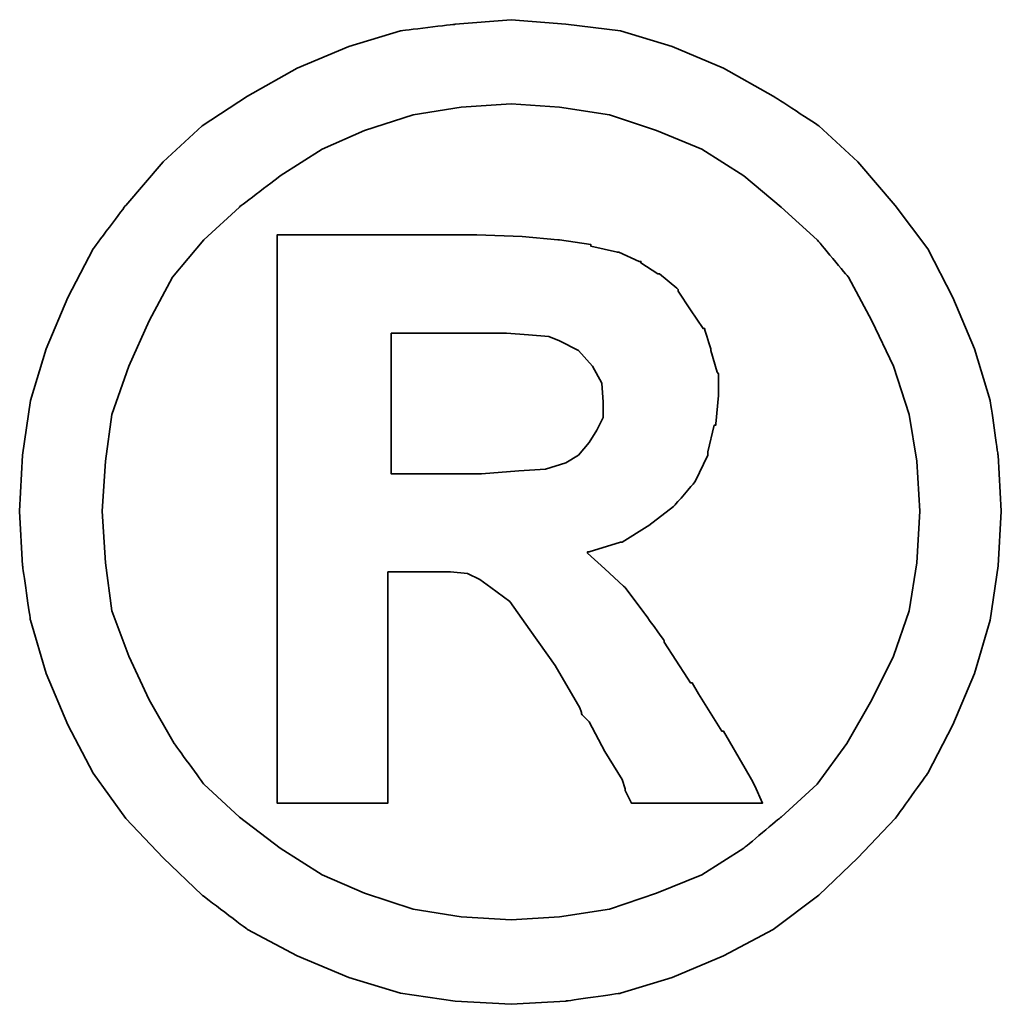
# Model space of a CAD drawing. Header units: millimetres. Extents: x 725 to 1032, y 320 to 423.
# Tile 48 of 52: x 968.2 to 969.31, y 351.57 to 352.68. Entities that reach past the tile are written whole.
import ezdxf

# ---------------------------------------------------------------- set-up
doc = ezdxf.new("R2010")
doc.units = ezdxf.units.MM
doc.header["$LTSCALE"] = 0.15
doc.layers.add('DIM', color=4, linetype='CONTINUOUS')
doc.layers.add('layer 1', color=7, linetype='CONTINUOUS')

# ---------------------------------------------------------------- blocks, each defined once
blk = doc.blocks.new('TBI MOTION logo(完整正式版)')
at = {"layer": 'layer 1', "color": 22, "lineweight": 35}
for points, knots in [([(81.20634, 4.98624), (81.20634, 4.98624), (81.18649, 5.32862), (81.18649, 5.32862), (81.18649, 5.32862), (81.18649, 5.32862), (81.13886, 5.66206), (81.13886, 5.66206), (81.13886, 5.66206), (81.13886, 5.66206), (81.04359, 5.97764), (81.04359, 5.97764), (81.04359, 5.97764), (81.04359, 5.97764), (80.91061, 6.29124), (80.91061, 6.29124), (80.91061, 6.29124), (80.91061, 6.29124), (80.75778, 6.58697), (80.75778, 6.58697), (80.75778, 6.58697), (80.75778, 6.58697), (80.5593, 6.85294), (80.5593, 6.85294), (80.5593, 6.85294), (80.5593, 6.85294), (80.33105, 7.1189), (80.33105, 7.1189), (80.33105, 7.1189), (80.33105, 7.1189), (80.09287, 7.33921), (80.09287, 7.33921), (80.09287, 7.33921), (80.09287, 7.33921), (79.815, 7.51982), (79.815, 7.51982), (79.815, 7.51982), (79.815, 7.51982), (79.51133, 7.69051), (79.51133, 7.69051), (79.51133, 7.69051), (79.51133, 7.69051), (79.19773, 7.8235), (79.19773, 7.8235), (79.19773, 7.8235), (79.19773, 7.8235), (78.88215, 7.91877), (78.88215, 7.91877), (78.88215, 7.91877), (78.88215, 7.91877), (78.54871, 7.95846), (78.54871, 7.95846), (78.54871, 7.95846), (78.54871, 7.95846), (78.21526, 7.98625), (78.21526, 7.98625), (78.21526, 7.98625), (78.21526, 7.98625), (77.87388, 7.95846), (77.87388, 7.95846), (77.87388, 7.95846), (77.87388, 7.95846), (77.54044, 7.91877), (77.54044, 7.91877), (77.54044, 7.91877), (77.54044, 7.91877), (77.22485, 7.8235), (77.22485, 7.8235), (77.22485, 7.8235), (77.22485, 7.8235), (76.91027, 7.69051), (76.91027, 7.69051), (76.91027, 7.69051), (76.91027, 7.69051), (76.6056, 7.51982), (76.6056, 7.51982), (76.6056, 7.51982), (76.6056, 7.51982), (76.32972, 7.33921), (76.32972, 7.33921), (76.32972, 7.33921), (76.32972, 7.33921), (76.09154, 7.1189), (76.09154, 7.1189), (76.09154, 7.1189), (76.09154, 7.1189), (75.86329, 6.85294), (75.86329, 6.85294), (75.86329, 6.85294), (75.86329, 6.85294), (75.66382, 6.58697), (75.66382, 6.58697), (75.66382, 6.58697), (75.66382, 6.58697), (75.51099, 6.29124), (75.51099, 6.29124), (75.51099, 6.29124), (75.51099, 6.29124), (75.37702, 5.97764), (75.37702, 5.97764), (75.37702, 5.97764), (75.37702, 5.97764), (75.28175, 5.66206), (75.28175, 5.66206), (75.28175, 5.66206), (75.28175, 5.66206), (75.23411, 5.32862), (75.23411, 5.32862), (75.23411, 5.32862), (75.23411, 5.32862), (75.21625, 4.98624), (75.21625, 4.98624), (75.21625, 4.98624), (75.21625, 4.98624), (75.23411, 4.6528), (75.23411, 4.6528), (75.23411, 4.6528), (75.23411, 4.6528), (75.28175, 4.32035), (75.28175, 4.32035), (75.28175, 4.32035), (75.28175, 4.32035), (75.37702, 3.99583), (75.37702, 3.99583), (75.37702, 3.99583), (75.37702, 3.99583), (75.51099, 3.68224), (75.51099, 3.68224), (75.51099, 3.68224), (75.51099, 3.68224), (75.66382, 3.38749), (75.66382, 3.38749), (75.66382, 3.38749), (75.66382, 3.38749), (75.86329, 3.10963), (75.86329, 3.10963), (75.86329, 3.10963), (75.86329, 3.10963), (76.09154, 2.87145), (76.09154, 2.87145), (76.09154, 2.87145), (76.09154, 2.87145), (76.32972, 2.6432), (76.32972, 2.6432), (76.32972, 2.6432), (76.32972, 2.6432), (76.6056, 2.43381), (76.6056, 2.43381), (76.6056, 2.43381), (76.6056, 2.43381), (76.91027, 2.27205), (76.91027, 2.27205), (76.91027, 2.27205), (76.91027, 2.27205), (77.22485, 2.13906), (77.22485, 2.13906), (77.22485, 2.13906), (77.22485, 2.13906), (77.54044, 2.0438), (77.54044, 2.0438), (77.54044, 2.0438), (77.54044, 2.0438), (77.87388, 1.99616), (77.87388, 1.99616), (77.87388, 1.99616), (77.87388, 1.99616), (78.21526, 1.97631), (78.21526, 1.97631), (78.21526, 1.97631), (78.21526, 1.97631), (78.54871, 1.99616), (78.54871, 1.99616), (78.54871, 1.99616), (78.54871, 1.99616), (78.88215, 2.0438), (78.88215, 2.0438), (78.88215, 2.0438), (78.88215, 2.0438), (79.19773, 2.13906), (79.19773, 2.13906), (79.19773, 2.13906), (79.19773, 2.13906), (79.51133, 2.27205), (79.51133, 2.27205), (79.51133, 2.27205), (79.51133, 2.27205), (79.815, 2.43381), (79.815, 2.43381), (79.815, 2.43381), (79.815, 2.43381), (80.09287, 2.6432), (80.09287, 2.6432), (80.09287, 2.6432), (80.09287, 2.6432), (80.33105, 2.87145), (80.33105, 2.87145), (80.33105, 2.87145), (80.33105, 2.87145), (80.5593, 3.10963), (80.5593, 3.10963), (80.5593, 3.10963), (80.5593, 3.10963), (80.75778, 3.38749), (80.75778, 3.38749), (80.75778, 3.38749), (80.75778, 3.38749), (80.91061, 3.68224), (80.91061, 3.68224), (80.91061, 3.68224), (80.91061, 3.68224), (81.04359, 3.99583), (81.04359, 3.99583), (81.04359, 3.99583), (81.04359, 3.99583), (81.13886, 4.32035), (81.13886, 4.32035), (81.13886, 4.32035), (81.13886, 4.32035), (81.18649, 4.6528), (81.18649, 4.6528), (81.18649, 4.6528), (81.18649, 4.6528), (81.20634, 4.98624), (81.20634, 4.98624)], [0, 0, 0, 0, 0.0178571, 0.0178571, 0.0178571, 0.0178572, 0.0357143, 0.0357143, 0.0357143, 0.0357143, 0.0535714, 0.0535714, 0.0535714, 0.0535714, 0.0714286, 0.0714286, 0.0714286, 0.0714286, 0.0892857, 0.0892857, 0.0892857, 0.0892857, 0.1071429, 0.1071429, 0.1071429, 0.1071429, 0.125, 0.125, 0.125, 0.125, 0.1428571, 0.1428571, 0.1428571, 0.1428572, 0.1607143, 0.1607143, 0.1607143, 0.1607143, 0.1785714, 0.1785714, 0.1785714, 0.1785714, 0.1964286, 0.1964286, 0.1964286, 0.1964286, 0.2142857, 0.2142857, 0.2142857, 0.2142857, 0.2321429, 0.2321429, 0.2321429, 0.2321429, 0.25, 0.25, 0.25, 0.25, 0.2678571, 0.2678571, 0.2678571, 0.2678572, 0.2857143, 0.2857143, 0.2857143, 0.2857143, 0.3035714, 0.3035714, 0.3035714, 0.3035714, 0.3214286, 0.3214286, 0.3214286, 0.3214286, 0.3392857, 0.3392857, 0.3392857, 0.3392857, 0.3571429, 0.3571429, 0.3571429, 0.3571429, 0.375, 0.375, 0.375, 0.375, 0.3928571, 0.3928571, 0.3928571, 0.3928572, 0.4107143, 0.4107143, 0.4107143, 0.4107143, 0.4285714, 0.4285714, 0.4285714, 0.4285714, 0.4464286, 0.4464286, 0.4464286, 0.4464286, 0.4642857, 0.4642857, 0.4642857, 0.4642857, 0.4821429, 0.4821429, 0.4821429, 0.4821429, 0.5, 0.5, 0.5, 0.5, 0.5178571, 0.5178571, 0.5178571, 0.5178572, 0.5357143, 0.5357143, 0.5357143, 0.5357143, 0.5535714, 0.5535714, 0.5535714, 0.5535714, 0.5714286, 0.5714286, 0.5714286, 0.5714286, 0.5892857, 0.5892857, 0.5892857, 0.5892857, 0.6071429, 0.6071429, 0.6071429, 0.6071429, 0.625, 0.625, 0.625, 0.625, 0.6428571, 0.6428571, 0.6428571, 0.6428572, 0.6607143, 0.6607143, 0.6607143, 0.6607143, 0.6785714, 0.6785714, 0.6785714, 0.6785714, 0.6964286, 0.6964286, 0.6964286, 0.6964286, 0.7142857, 0.7142857, 0.7142857, 0.7142857, 0.7321429, 0.7321429, 0.7321429, 0.7321429, 0.75, 0.75, 0.75, 0.75, 0.7678571, 0.7678571, 0.7678571, 0.7678572, 0.7857143, 0.7857143, 0.7857143, 0.7857143, 0.8035714, 0.8035714, 0.8035714, 0.8035714, 0.8214286, 0.8214286, 0.8214286, 0.8214286, 0.8392857, 0.8392857, 0.8392857, 0.8392857, 0.8571429, 0.8571429, 0.8571429, 0.8571429, 0.875, 0.875, 0.875, 0.875, 0.8928571, 0.8928571, 0.8928571, 0.8928572, 0.9107143, 0.9107143, 0.9107143, 0.9107143, 0.9285714, 0.9285714, 0.9285714, 0.9285714, 0.9464286, 0.9464286, 0.9464286, 0.9464286, 0.9642857, 0.9642857, 0.9642857, 0.9642857, 0.9821429, 0.9821429, 0.9821429, 0.9821429, 1, 1, 1, 1]), ([(80.71014, 4.98624), (80.71014, 4.98624), (80.69129, 5.29091), (80.69129, 5.29091), (80.69129, 5.29091), (80.69129, 5.29091), (80.64464, 5.57672), (80.64464, 5.57672), (80.64464, 5.57672), (80.64464, 5.57672), (80.54937, 5.87245), (80.54937, 5.87245), (80.54937, 5.87245), (80.54937, 5.87245), (80.41639, 6.14833), (80.41639, 6.14833), (80.41639, 6.14833), (80.41639, 6.14833), (80.27349, 6.41429), (80.27349, 6.41429), (80.27349, 6.41429), (80.27349, 6.41429), (80.08295, 6.64255), (80.08295, 6.64255), (80.08295, 6.64255), (80.08295, 6.64255), (79.86264, 6.84301), (79.86264, 6.84301), (79.86264, 6.84301), (79.86264, 6.84301), (79.63439, 7.03355), (79.63439, 7.03355), (79.63439, 7.03355), (79.63439, 7.03355), (79.37835, 7.1963), (79.37835, 7.1963), (79.37835, 7.1963), (79.37835, 7.1963), (79.10246, 7.30944), (79.10246, 7.30944), (79.10246, 7.30944), (79.10246, 7.30944), (78.81665, 7.40471), (78.81665, 7.40471), (78.81665, 7.40471), (78.81665, 7.40471), (78.511, 7.45234), (78.511, 7.45234), (78.511, 7.45234), (78.511, 7.45234), (78.21526, 7.47219), (78.21526, 7.47219), (78.21526, 7.47219), (78.21526, 7.47219), (77.9106, 7.45234), (77.9106, 7.45234), (77.9106, 7.45234), (77.9106, 7.45234), (77.61685, 7.40471), (77.61685, 7.40471), (77.61685, 7.40471), (77.61685, 7.40471), (77.32012, 7.30944), (77.32012, 7.30944), (77.32012, 7.30944), (77.32012, 7.30944), (77.06309, 7.1963), (77.06309, 7.1963), (77.06309, 7.1963), (77.06309, 7.1963), (76.80606, 7.03355), (76.80606, 7.03355), (76.80606, 7.03355), (76.80606, 7.03355), (76.55797, 6.84301), (76.55797, 6.84301), (76.55797, 6.84301), (76.55797, 6.84301), (76.34063, 6.64255), (76.34063, 6.64255), (76.34063, 6.64255), (76.34063, 6.64255), (76.1491, 6.41429), (76.1491, 6.41429), (76.1491, 6.41429), (76.1491, 6.41429), (76.0062, 6.14833), (76.0062, 6.14833), (76.0062, 6.14833), (76.0062, 6.14833), (75.88314, 5.87245), (75.88314, 5.87245), (75.88314, 5.87245), (75.88314, 5.87245), (75.77794, 5.57672), (75.77794, 5.57672), (75.77794, 5.57672), (75.77794, 5.57672), (75.73924, 5.29091), (75.73924, 5.29091), (75.73924, 5.29091), (75.73924, 5.29091), (75.72039, 4.98624), (75.72039, 4.98624), (75.72039, 4.98624), (75.72039, 4.98624), (75.73924, 4.67165), (75.73924, 4.67165), (75.73924, 4.67165), (75.73924, 4.67165), (75.77794, 4.37791), (75.77794, 4.37791), (75.77794, 4.37791), (75.77794, 4.37791), (75.88314, 4.10102), (75.88314, 4.10102), (75.88314, 4.10102), (75.88314, 4.10102), (76.0062, 3.83407), (76.0062, 3.83407), (76.0062, 3.83407), (76.0062, 3.83407), (76.15902, 3.56811), (76.15902, 3.56811), (76.15902, 3.56811), (76.15902, 3.56811), (76.34063, 3.32001), (76.34063, 3.32001), (76.34063, 3.32001), (76.34063, 3.32001), (76.55797, 3.11955), (76.55797, 3.11955), (76.55797, 3.11955), (76.55797, 3.11955), (76.80606, 2.92901), (76.80606, 2.92901), (76.80606, 2.92901), (76.80606, 2.92901), (77.06309, 2.76725), (77.06309, 2.76725), (77.06309, 2.76725), (77.06309, 2.76725), (77.32012, 2.65412), (77.32012, 2.65412), (77.32012, 2.65412), (77.32012, 2.65412), (77.61685, 2.55786), (77.61685, 2.55786), (77.61685, 2.55786), (77.61685, 2.55786), (77.9106, 2.51022), (77.9106, 2.51022), (77.9106, 2.51022), (77.9106, 2.51022), (78.21526, 2.49137), (78.21526, 2.49137), (78.21526, 2.49137), (78.21526, 2.49137), (78.511, 2.51022), (78.511, 2.51022), (78.511, 2.51022), (78.511, 2.51022), (78.81665, 2.55786), (78.81665, 2.55786), (78.81665, 2.55786), (78.81665, 2.55786), (79.10246, 2.65412), (79.10246, 2.65412), (79.10246, 2.65412), (79.10246, 2.65412), (79.37835, 2.76725), (79.37835, 2.76725), (79.37835, 2.76725), (79.37835, 2.76725), (79.63439, 2.92901), (79.63439, 2.92901), (79.63439, 2.92901), (79.63439, 2.92901), (79.86264, 3.11955), (79.86264, 3.11955), (79.86264, 3.11955), (79.86264, 3.11955), (80.08295, 3.32001), (80.08295, 3.32001), (80.08295, 3.32001), (80.08295, 3.32001), (80.26356, 3.56811), (80.26356, 3.56811), (80.26356, 3.56811), (80.26356, 3.56811), (80.41639, 3.83407), (80.41639, 3.83407), (80.41639, 3.83407), (80.41639, 3.83407), (80.54937, 4.10102), (80.54937, 4.10102), (80.54937, 4.10102), (80.54937, 4.10102), (80.64464, 4.37791), (80.64464, 4.37791), (80.64464, 4.37791), (80.64464, 4.37791), (80.69129, 4.67165), (80.69129, 4.67165), (80.69129, 4.67165), (80.69129, 4.67165), (80.71014, 4.98624), (80.71014, 4.98624)], [0, 0, 0, 0, 0.0192308, 0.0192308, 0.0192308, 0.0192308, 0.0384615, 0.0384615, 0.0384615, 0.0384615, 0.0576923, 0.0576923, 0.0576923, 0.0576923, 0.0769231, 0.0769231, 0.0769231, 0.0769231, 0.0961538, 0.0961538, 0.0961538, 0.0961539, 0.1153846, 0.1153846, 0.1153846, 0.1153846, 0.1346154, 0.1346154, 0.1346154, 0.1346154, 0.1538462, 0.1538462, 0.1538462, 0.1538462, 0.1730769, 0.1730769, 0.1730769, 0.1730769, 0.1923077, 0.1923077, 0.1923077, 0.1923077, 0.2115385, 0.2115385, 0.2115385, 0.2115385, 0.2307692, 0.2307692, 0.2307692, 0.2307692, 0.25, 0.25, 0.25, 0.25, 0.2692308, 0.2692308, 0.2692308, 0.2692308, 0.2884615, 0.2884615, 0.2884615, 0.2884615, 0.3076923, 0.3076923, 0.3076923, 0.3076923, 0.3269231, 0.3269231, 0.3269231, 0.3269231, 0.3461538, 0.3461538, 0.3461538, 0.3461539, 0.3653846, 0.3653846, 0.3653846, 0.3653846, 0.3846154, 0.3846154, 0.3846154, 0.3846154, 0.4038462, 0.4038462, 0.4038462, 0.4038462, 0.4230769, 0.4230769, 0.4230769, 0.4230769, 0.4423077, 0.4423077, 0.4423077, 0.4423077, 0.4615385, 0.4615385, 0.4615385, 0.4615385, 0.4807692, 0.4807692, 0.4807692, 0.4807692, 0.5, 0.5, 0.5, 0.5, 0.5192308, 0.5192308, 0.5192308, 0.5192308, 0.5384615, 0.5384615, 0.5384615, 0.5384615, 0.5576923, 0.5576923, 0.5576923, 0.5576923, 0.5769231, 0.5769231, 0.5769231, 0.5769231, 0.5961538, 0.5961538, 0.5961538, 0.5961539, 0.6153846, 0.6153846, 0.6153846, 0.6153846, 0.6346154, 0.6346154, 0.6346154, 0.6346154, 0.6538462, 0.6538462, 0.6538462, 0.6538462, 0.6730769, 0.6730769, 0.6730769, 0.6730769, 0.6923077, 0.6923077, 0.6923077, 0.6923077, 0.7115385, 0.7115385, 0.7115385, 0.7115385, 0.7307692, 0.7307692, 0.7307692, 0.7307692, 0.75, 0.75, 0.75, 0.75, 0.7692308, 0.7692308, 0.7692308, 0.7692308, 0.7884615, 0.7884615, 0.7884615, 0.7884615, 0.8076923, 0.8076923, 0.8076923, 0.8076923, 0.8269231, 0.8269231, 0.8269231, 0.8269231, 0.8461538, 0.8461538, 0.8461538, 0.8461539, 0.8653846, 0.8653846, 0.8653846, 0.8653846, 0.8846154, 0.8846154, 0.8846154, 0.8846154, 0.9038462, 0.9038462, 0.9038462, 0.9038462, 0.9230769, 0.9230769, 0.9230769, 0.9230769, 0.9423077, 0.9423077, 0.9423077, 0.9423077, 0.9615385, 0.9615385, 0.9615385, 0.9615385, 0.9807692, 0.9807692, 0.9807692, 0.9807692, 1, 1, 1, 1]), ([(76.78721, 3.2823), (76.78721, 3.2823), (76.78721, 3.32001), (76.78721, 3.32001), (76.78721, 3.32001), (76.78721, 3.32001), (76.78721, 3.42422), (76.78721, 3.42422), (76.78721, 3.42422), (76.78721, 3.42422), (76.78721, 3.59689), (76.78721, 3.59689), (76.78721, 3.59689), (76.78721, 3.59689), (76.78721, 3.80529), (76.78721, 3.80529), (76.78721, 3.80529), (76.78721, 3.80529), (76.78721, 4.0524), (76.78721, 4.0524), (76.78721, 4.0524), (76.78721, 4.0524), (76.78721, 4.32035), (76.78721, 4.32035), (76.78721, 4.32035), (76.78721, 4.32035), (76.78721, 4.92868), (76.78721, 4.92868), (76.78721, 4.92868), (76.78721, 4.92868), (76.78721, 5.53801), (76.78721, 5.53801), (76.78721, 5.53801), (76.78721, 5.53801), (76.78721, 5.82482), (76.78721, 5.82482), (76.78721, 5.82482), (76.78721, 5.82482), (76.78721, 6.07291), (76.78721, 6.07291), (76.78721, 6.07291), (76.78721, 6.07291), (76.78721, 6.30017), (76.78721, 6.30017), (76.78721, 6.30017), (76.78721, 6.30017), (76.78721, 6.45399), (76.78721, 6.45399), (76.78721, 6.45399), (76.78721, 6.45399), (76.78721, 6.5572), (76.78721, 6.5572), (76.78721, 6.5572), (76.78721, 6.5572), (76.78721, 6.59689), (76.78721, 6.59689), (76.78721, 6.59689), (76.78721, 6.59689), (76.78721, 6.67232), (76.78721, 6.67232), (76.78721, 6.67232), (76.78721, 6.67232), (76.8537, 6.67232), (76.8537, 6.67232), (76.8537, 6.67232), (76.8537, 6.67232), (76.87355, 6.67232), (76.87355, 6.67232), (76.87355, 6.67232), (76.87355, 6.67232), (76.91027, 6.67232), (76.91027, 6.67232), (76.91027, 6.67232), (76.91027, 6.67232), (77.04424, 6.67232), (77.04424, 6.67232), (77.04424, 6.67232), (77.04424, 6.67232), (77.22485, 6.67232), (77.22485, 6.67232), (77.22485, 6.67232), (77.22485, 6.67232), (77.43524, 6.67232), (77.43524, 6.67232), (77.43524, 6.67232), (77.43524, 6.67232), (77.65357, 6.67232), (77.65357, 6.67232), (77.65357, 6.67232), (77.65357, 6.67232), (77.82625, 6.67232), (77.82625, 6.67232), (77.82625, 6.67232), (77.82625, 6.67232), (77.94037, 6.67232), (77.94037, 6.67232), (77.94037, 6.67232), (77.94037, 6.67232), (77.97709, 6.67232), (77.97709, 6.67232), (77.97709, 6.67232), (77.97709, 6.67232), (77.99694, 6.67232), (77.99694, 6.67232), (77.99694, 6.67232), (77.99694, 6.67232), (78.00686, 6.67232), (78.00686, 6.67232), (78.00686, 6.67232), (78.00686, 6.67232), (78.28275, 6.6624), (78.28275, 6.6624), (78.28275, 6.6624), (78.28275, 6.6624), (78.50107, 6.64255), (78.50107, 6.64255), (78.50107, 6.64255), (78.50107, 6.64255), (78.511, 6.64255), (78.511, 6.64255), (78.511, 6.64255), (78.511, 6.64255), (78.70154, 6.61476), (78.70154, 6.61476), (78.70154, 6.61476), (78.70154, 6.61476), (78.70154, 6.60483), (78.70154, 6.60483), (78.70154, 6.60483), (78.70154, 6.60483), (78.86429, 6.56713), (78.86429, 6.56713), (78.86429, 6.56713), (78.86429, 6.56713), (78.87223, 6.56713), (78.87223, 6.56713), (78.87223, 6.56713), (78.87223, 6.56713), (78.99727, 6.51056), (78.99727, 6.51056), (78.99727, 6.51056), (78.99727, 6.51056), (79.00719, 6.51056), (79.00719, 6.51056), (79.00719, 6.51056), (79.00719, 6.51056), (79.00719, 6.50162), (79.00719, 6.50162), (79.00719, 6.50162), (79.00719, 6.50162), (79.1104, 6.43415), (79.1104, 6.43415), (79.1104, 6.43415), (79.1104, 6.43415), (79.12132, 6.43415), (79.12132, 6.43415), (79.12132, 6.43415), (79.12132, 6.43415), (79.22552, 6.34781), (79.22552, 6.34781), (79.22552, 6.34781), (79.22552, 6.34781), (79.23544, 6.33888), (79.23544, 6.33888), (79.23544, 6.33888), (79.23544, 6.33888), (79.23544, 6.32895), (79.23544, 6.32895), (79.23544, 6.32895), (79.23544, 6.32895), (79.31087, 6.21483), (79.31087, 6.21483), (79.31087, 6.21483), (79.31087, 6.21483), (79.38629, 6.1007), (79.38629, 6.1007), (79.38629, 6.1007), (79.38629, 6.1007), (79.3972, 6.1007), (79.3972, 6.1007), (79.3972, 6.1007), (79.3972, 6.1007), (79.3972, 6.09078), (79.3972, 6.09078), (79.3972, 6.09078), (79.3972, 6.09078), (79.43392, 5.97764), (79.43392, 5.97764), (79.43392, 5.97764), (79.43392, 5.97764), (79.43392, 5.96772), (79.43392, 5.96772), (79.43392, 5.96772), (79.43392, 5.96772), (79.47362, 5.83474), (79.47362, 5.83474), (79.47362, 5.83474), (79.47362, 5.83474), (79.48156, 5.82482), (79.48156, 5.82482), (79.48156, 5.82482), (79.48156, 5.82482), (79.48156, 5.69977), (79.48156, 5.69977), (79.48156, 5.69977), (79.48156, 5.69977), (79.48156, 5.69183), (79.48156, 5.69183), (79.48156, 5.69183), (79.48156, 5.69183), (79.4637, 5.51915), (79.4637, 5.51915), (79.4637, 5.51915), (79.4637, 5.51915), (79.4637, 5.51122), (79.4637, 5.51122), (79.4637, 5.51122), (79.4637, 5.51122), (79.45377, 5.51122), (79.45377, 5.51122), (79.45377, 5.51122), (79.45377, 5.51122), (79.41507, 5.34847), (79.41507, 5.34847), (79.41507, 5.34847), (79.41507, 5.34847), (79.41507, 5.33854), (79.41507, 5.33854), (79.41507, 5.33854), (79.41507, 5.33854), (79.41507, 5.32862), (79.41507, 5.32862), (79.41507, 5.32862), (79.41507, 5.32862), (79.33865, 5.16785), (79.33865, 5.16785), (79.33865, 5.16785), (79.33865, 5.16785), (79.33071, 5.15693), (79.33071, 5.15693), (79.33071, 5.15693), (79.33071, 5.15693), (79.2156, 5.02495), (79.2156, 5.02495), (79.2156, 5.02495), (79.2156, 5.02495), (79.20567, 5.01502), (79.20567, 5.01502), (79.20567, 5.01502), (79.20567, 5.01502), (79.05483, 4.89991), (79.05483, 4.89991), (79.05483, 4.89991), (79.05483, 4.89991), (79.04491, 4.89197), (79.04491, 4.89197), (79.04491, 4.89197), (79.04491, 4.89197), (78.89208, 4.7967), (78.89208, 4.7967), (78.89208, 4.7967), (78.89208, 4.7967), (78.88215, 4.7967), (78.88215, 4.7967), (78.88215, 4.7967), (78.88215, 4.7967), (78.69161, 4.73913), (78.69161, 4.73913), (78.69161, 4.73913), (78.69161, 4.73913), (78.68169, 4.73913), (78.68169, 4.73913), (78.68169, 4.73913), (78.68169, 4.73913), (78.68169, 4.72921), (78.68169, 4.72921), (78.68169, 4.72921), (78.68169, 4.72921), (78.78688, 4.63394), (78.78688, 4.63394), (78.78688, 4.63394), (78.78688, 4.63394), (78.902, 4.52875), (78.902, 4.52875), (78.902, 4.52875), (78.902, 4.52875), (78.91093, 4.52081), (78.91093, 4.52081), (78.91093, 4.52081), (78.91093, 4.52081), (79.02506, 4.36798), (79.02506, 4.36798), (79.02506, 4.36798), (79.02506, 4.36798), (79.1501, 4.1953), (79.1501, 4.1953), (79.1501, 4.1953), (79.1501, 4.1953), (79.1501, 4.18736), (79.1501, 4.18736), (79.1501, 4.18736), (79.1501, 4.18736), (79.29201, 3.96705), (79.29201, 3.96705), (79.29201, 3.96705), (79.29201, 3.96705), (79.31087, 3.93828), (79.31087, 3.93828), (79.31087, 3.93828), (79.31087, 3.93828), (79.32079, 3.93828), (79.32079, 3.93828), (79.32079, 3.93828), (79.32079, 3.93828), (79.3585, 3.87178), (79.3585, 3.87178), (79.3585, 3.87178), (79.3585, 3.87178), (79.50141, 3.64353), (79.50141, 3.64353), (79.50141, 3.64353), (79.50141, 3.64353), (79.51133, 3.64353), (79.51133, 3.64353), (79.51133, 3.64353), (79.51133, 3.64353), (79.64431, 3.41528), (79.64431, 3.41528), (79.64431, 3.41528), (79.64431, 3.41528), (79.68202, 3.3478), (79.68202, 3.3478), (79.68202, 3.3478), (79.68202, 3.3478), (79.70187, 3.31009), (79.70187, 3.31009), (79.70187, 3.31009), (79.70187, 3.31009), (79.7495, 3.2049), (79.7495, 3.2049), (79.7495, 3.2049), (79.7495, 3.2049), (79.64431, 3.2049), (79.64431, 3.2049), (79.64431, 3.2049), (79.64431, 3.2049), (79.62546, 3.2049), (79.62546, 3.2049), (79.62546, 3.2049), (79.62546, 3.2049), (79.53912, 3.2049), (79.53912, 3.2049), (79.53912, 3.2049), (79.53912, 3.2049), (79.31087, 3.2049), (79.31087, 3.2049), (79.31087, 3.2049), (79.31087, 3.2049), (79.08262, 3.2049), (79.08262, 3.2049), (79.08262, 3.2049), (79.08262, 3.2049), (79.00719, 3.2049), (79.00719, 3.2049), (79.00719, 3.2049), (79.00719, 3.2049), (78.98735, 3.2049), (78.98735, 3.2049), (78.98735, 3.2049), (78.98735, 3.2049), (78.94964, 3.2049), (78.94964, 3.2049), (78.94964, 3.2049), (78.94964, 3.2049), (78.92979, 3.24459), (78.92979, 3.24459), (78.92979, 3.24459), (78.92979, 3.24459), (78.91093, 3.2823), (78.91093, 3.2823), (78.91093, 3.2823), (78.91093, 3.2823), (78.91093, 3.29223), (78.91093, 3.29223), (78.91093, 3.29223), (78.91093, 3.29223), (78.89208, 3.3478), (78.89208, 3.3478), (78.89208, 3.3478), (78.89208, 3.3478), (78.78688, 3.52048), (78.78688, 3.52048), (78.78688, 3.52048), (78.78688, 3.52048), (78.69161, 3.7001), (78.69161, 3.7001), (78.69161, 3.7001), (78.69161, 3.7001), (78.6539, 3.7388), (78.6539, 3.7388), (78.6539, 3.7388), (78.6539, 3.7388), (78.64398, 3.74873), (78.64398, 3.74873), (78.64398, 3.74873), (78.64398, 3.74873), (78.64398, 3.75766), (78.64398, 3.75766), (78.64398, 3.75766), (78.64398, 3.75766), (78.63405, 3.78644), (78.63405, 3.78644), (78.63405, 3.78644), (78.63405, 3.78644), (78.48321, 4.04347), (78.48321, 4.04347), (78.48321, 4.04347), (78.48321, 4.04347), (78.33038, 4.2618), (78.33038, 4.2618), (78.33038, 4.2618), (78.33038, 4.2618), (78.20732, 4.43447), (78.20732, 4.43447), (78.20732, 4.43447), (78.20732, 4.43447), (78.09221, 4.52081), (78.09221, 4.52081), (78.09221, 4.52081), (78.09221, 4.52081), (78.02472, 4.56845), (78.02472, 4.56845), (78.02472, 4.56845), (78.02472, 4.56845), (77.9493, 4.60616), (77.9493, 4.60616), (77.9493, 4.60616), (77.9493, 4.60616), (77.8451, 4.61608), (77.8451, 4.61608), (77.8451, 4.61608), (77.8451, 4.61608), (77.71113, 4.61608), (77.71113, 4.61608), (77.71113, 4.61608), (77.71113, 4.61608), (77.69128, 4.61608), (77.69128, 4.61608), (77.69128, 4.61608), (77.69128, 4.61608), (77.67342, 4.61608), (77.67342, 4.61608), (77.67342, 4.61608), (77.67342, 4.61608), (77.5583, 4.61608), (77.5583, 4.61608), (77.5583, 4.61608), (77.5583, 4.61608), (77.46303, 4.61608), (77.46303, 4.61608), (77.46303, 4.61608), (77.46303, 4.61608), (77.46303, 4.54761), (77.46303, 4.54761), (77.46303, 4.54761), (77.46303, 4.54761), (77.46303, 4.47318), (77.46303, 4.47318), (77.46303, 4.47318), (77.46303, 4.47318), (77.46303, 4.24294), (77.46303, 4.24294), (77.46303, 4.24294), (77.46303, 4.24294), (77.46303, 3.99583), (77.46303, 3.99583), (77.46303, 3.99583), (77.46303, 3.99583), (77.46303, 3.72888), (77.46303, 3.72888), (77.46303, 3.72888), (77.46303, 3.72888), (77.46303, 3.51055), (77.46303, 3.51055), (77.46303, 3.51055), (77.46303, 3.51055), (77.46303, 3.42422), (77.46303, 3.42422), (77.46303, 3.42422), (77.46303, 3.42422), (77.46303, 3.35773), (77.46303, 3.35773), (77.46303, 3.35773), (77.46303, 3.35773), (77.46303, 3.30017), (77.46303, 3.30017), (77.46303, 3.30017), (77.46303, 3.30017), (77.46303, 3.2823), (77.46303, 3.2823), (77.46303, 3.2823), (77.46303, 3.2823), (77.46303, 3.2049), (77.46303, 3.2049), (77.46303, 3.2049), (77.46303, 3.2049), (77.39753, 3.2049), (77.39753, 3.2049), (77.39753, 3.2049), (77.39753, 3.2049), (77.37768, 3.2049), (77.37768, 3.2049), (77.37768, 3.2049), (77.37768, 3.2049), (77.32012, 3.2049), (77.32012, 3.2049), (77.32012, 3.2049), (77.32012, 3.2049), (77.12165, 3.2049), (77.12165, 3.2049), (77.12165, 3.2049), (77.12165, 3.2049), (76.94897, 3.2049), (76.94897, 3.2049), (76.94897, 3.2049), (76.94897, 3.2049), (76.8924, 3.2049), (76.8924, 3.2049), (76.8924, 3.2049), (76.8924, 3.2049), (76.8537, 3.2049), (76.8537, 3.2049), (76.8537, 3.2049), (76.8537, 3.2049), (76.78721, 3.2049), (76.78721, 3.2049), (76.78721, 3.2049), (76.78721, 3.2049), (76.78721, 3.2823), (76.78721, 3.2823)], [0, 0, 0, 0, 0.0074074, 0.0074074, 0.0074074, 0.0074074, 0.0148148, 0.0148148, 0.0148148, 0.0148148, 0.0222222, 0.0222222, 0.0222222, 0.0222222, 0.0296296, 0.0296296, 0.0296296, 0.0296296, 0.037037, 0.037037, 0.037037, 0.037037, 0.0444444, 0.0444444, 0.0444444, 0.0444445, 0.0518519, 0.0518519, 0.0518519, 0.0518519, 0.0592593, 0.0592593, 0.0592593, 0.0592593, 0.0666667, 0.0666667, 0.0666667, 0.0666667, 0.0740741, 0.0740741, 0.0740741, 0.0740741, 0.0814815, 0.0814815, 0.0814815, 0.0814815, 0.0888889, 0.0888889, 0.0888889, 0.0888889, 0.0962963, 0.0962963, 0.0962963, 0.0962963, 0.1037037, 0.1037037, 0.1037037, 0.1037037, 0.1111111, 0.1111111, 0.1111111, 0.1111111, 0.1185185, 0.1185185, 0.1185185, 0.1185185, 0.1259259, 0.1259259, 0.1259259, 0.1259259, 0.1333333, 0.1333333, 0.1333333, 0.1333333, 0.1407407, 0.1407407, 0.1407407, 0.1407408, 0.1481481, 0.1481481, 0.1481481, 0.1481482, 0.1555556, 0.1555556, 0.1555556, 0.1555556, 0.162963, 0.162963, 0.162963, 0.162963, 0.1703704, 0.1703704, 0.1703704, 0.1703704, 0.1777778, 0.1777778, 0.1777778, 0.1777778, 0.1851852, 0.1851852, 0.1851852, 0.1851852, 0.1925926, 0.1925926, 0.1925926, 0.1925926, 0.2, 0.2, 0.2, 0.2, 0.2074074, 0.2074074, 0.2074074, 0.2074074, 0.2148148, 0.2148148, 0.2148148, 0.2148148, 0.2222222, 0.2222222, 0.2222222, 0.2222222, 0.2296296, 0.2296296, 0.2296296, 0.2296296, 0.237037, 0.237037, 0.237037, 0.237037, 0.2444444, 0.2444444, 0.2444444, 0.2444445, 0.2518519, 0.2518519, 0.2518519, 0.2518519, 0.2592593, 0.2592593, 0.2592593, 0.2592593, 0.2666667, 0.2666667, 0.2666667, 0.2666667, 0.2740741, 0.2740741, 0.2740741, 0.2740741, 0.2814815, 0.2814815, 0.2814815, 0.2814815, 0.2888889, 0.2888889, 0.2888889, 0.2888889, 0.2962963, 0.2962963, 0.2962963, 0.2962963, 0.3037037, 0.3037037, 0.3037037, 0.3037037, 0.3111111, 0.3111111, 0.3111111, 0.3111111, 0.3185185, 0.3185185, 0.3185185, 0.3185185, 0.3259259, 0.3259259, 0.3259259, 0.3259259, 0.3333333, 0.3333333, 0.3333333, 0.3333333, 0.3407407, 0.3407407, 0.3407407, 0.3407408, 0.3481481, 0.3481481, 0.3481481, 0.3481482, 0.3555556, 0.3555556, 0.3555556, 0.3555556, 0.362963, 0.362963, 0.362963, 0.362963, 0.3703704, 0.3703704, 0.3703704, 0.3703704, 0.3777778, 0.3777778, 0.3777778, 0.3777778, 0.3851852, 0.3851852, 0.3851852, 0.3851852, 0.3925926, 0.3925926, 0.3925926, 0.3925926, 0.4, 0.4, 0.4, 0.4, 0.4074074, 0.4074074, 0.4074074, 0.4074074, 0.4148148, 0.4148148, 0.4148148, 0.4148148, 0.4222222, 0.4222222, 0.4222222, 0.4222222, 0.4296296, 0.4296296, 0.4296296, 0.4296296, 0.437037, 0.437037, 0.437037, 0.437037, 0.4444444, 0.4444444, 0.4444444, 0.4444445, 0.4518519, 0.4518519, 0.4518519, 0.4518519, 0.4592593, 0.4592593, 0.4592593, 0.4592593, 0.4666667, 0.4666667, 0.4666667, 0.4666667, 0.4740741, 0.4740741, 0.4740741, 0.4740741, 0.4814815, 0.4814815, 0.4814815, 0.4814815, 0.4888889, 0.4888889, 0.4888889, 0.4888889, 0.4962963, 0.4962963, 0.4962963, 0.4962963, 0.5037037, 0.5037037, 0.5037037, 0.5037037, 0.5111111, 0.5111111, 0.5111111, 0.5111111, 0.5185185, 0.5185185, 0.5185185, 0.5185185, 0.5259259, 0.5259259, 0.5259259, 0.5259259, 0.5333333, 0.5333333, 0.5333333, 0.5333333, 0.5407407, 0.5407407, 0.5407407, 0.5407408, 0.5481481, 0.5481481, 0.5481481, 0.5481482, 0.5555556, 0.5555556, 0.5555556, 0.5555556, 0.562963, 0.562963, 0.562963, 0.562963, 0.5703704, 0.5703704, 0.5703704, 0.5703704, 0.5777778, 0.5777778, 0.5777778, 0.5777778, 0.5851852, 0.5851852, 0.5851852, 0.5851852, 0.5925926, 0.5925926, 0.5925926, 0.5925926, 0.6, 0.6, 0.6, 0.6, 0.6074074, 0.6074074, 0.6074074, 0.6074074, 0.6148148, 0.6148148, 0.6148148, 0.6148148, 0.6222222, 0.6222222, 0.6222222, 0.6222222, 0.6296296, 0.6296296, 0.6296296, 0.6296296, 0.637037, 0.637037, 0.637037, 0.637037, 0.6444444, 0.6444444, 0.6444444, 0.6444445, 0.6518519, 0.6518519, 0.6518519, 0.6518519, 0.6592593, 0.6592593, 0.6592593, 0.6592593, 0.6666667, 0.6666667, 0.6666667, 0.6666667, 0.6740741, 0.6740741, 0.6740741, 0.6740741, 0.6814815, 0.6814815, 0.6814815, 0.6814815, 0.6888889, 0.6888889, 0.6888889, 0.6888889, 0.6962963, 0.6962963, 0.6962963, 0.6962963, 0.7037037, 0.7037037, 0.7037037, 0.7037037, 0.7111111, 0.7111111, 0.7111111, 0.7111111, 0.7185185, 0.7185185, 0.7185185, 0.7185185, 0.7259259, 0.7259259, 0.7259259, 0.7259259, 0.7333333, 0.7333333, 0.7333333, 0.7333333, 0.7407407, 0.7407407, 0.7407407, 0.7407408, 0.7481481, 0.7481481, 0.7481481, 0.7481482, 0.7555556, 0.7555556, 0.7555556, 0.7555556, 0.762963, 0.762963, 0.762963, 0.762963, 0.7703704, 0.7703704, 0.7703704, 0.7703704, 0.7777778, 0.7777778, 0.7777778, 0.7777778, 0.7851852, 0.7851852, 0.7851852, 0.7851852, 0.7925926, 0.7925926, 0.7925926, 0.7925926, 0.8, 0.8, 0.8, 0.8, 0.8074074, 0.8074074, 0.8074074, 0.8074074, 0.8148148, 0.8148148, 0.8148148, 0.8148148, 0.8222222, 0.8222222, 0.8222222, 0.8222222, 0.8296296, 0.8296296, 0.8296296, 0.8296296, 0.837037, 0.837037, 0.837037, 0.837037, 0.8444444, 0.8444444, 0.8444444, 0.8444445, 0.8518519, 0.8518519, 0.8518519, 0.8518519, 0.8592593, 0.8592593, 0.8592593, 0.8592593, 0.8666667, 0.8666667, 0.8666667, 0.8666667, 0.8740741, 0.8740741, 0.8740741, 0.8740741, 0.8814815, 0.8814815, 0.8814815, 0.8814815, 0.8888889, 0.8888889, 0.8888889, 0.8888889, 0.8962963, 0.8962963, 0.8962963, 0.8962963, 0.9037037, 0.9037037, 0.9037037, 0.9037037, 0.9111111, 0.9111111, 0.9111111, 0.9111111, 0.9185185, 0.9185185, 0.9185185, 0.9185185, 0.9259259, 0.9259259, 0.9259259, 0.9259259, 0.9333333, 0.9333333, 0.9333333, 0.9333333, 0.9407407, 0.9407407, 0.9407407, 0.9407408, 0.9481481, 0.9481481, 0.9481481, 0.9481482, 0.9555556, 0.9555556, 0.9555556, 0.9555556, 0.962963, 0.962963, 0.962963, 0.962963, 0.9703704, 0.9703704, 0.9703704, 0.9703704, 0.9777778, 0.9777778, 0.9777778, 0.9777778, 0.9851852, 0.9851852, 0.9851852, 0.9851852, 0.9925926, 0.9925926, 0.9925926, 0.9925926, 1, 1, 1, 1]), ([(77.48288, 6.07291), (77.48288, 6.07291), (77.48288, 5.99551), (77.48288, 5.99551), (77.48288, 5.99551), (77.48288, 5.99551), (77.48288, 5.82482), (77.48288, 5.82482), (77.48288, 5.82482), (77.48288, 5.82482), (77.48288, 5.63328), (77.48288, 5.63328), (77.48288, 5.63328), (77.48288, 5.63328), (77.48288, 5.46358), (77.48288, 5.46358), (77.48288, 5.46358), (77.48288, 5.46358), (77.48288, 5.29091), (77.48288, 5.29091), (77.48288, 5.29091), (77.48288, 5.29091), (77.48288, 5.21449), (77.48288, 5.21449), (77.48288, 5.21449), (77.48288, 5.21449), (77.50074, 5.21449), (77.50074, 5.21449), (77.50074, 5.21449), (77.50074, 5.21449), (77.71113, 5.21449), (77.71113, 5.21449), (77.71113, 5.21449), (77.71113, 5.21449), (77.94037, 5.21449), (77.94037, 5.21449), (77.94037, 5.21449), (77.94037, 5.21449), (78.01579, 5.21449), (78.01579, 5.21449), (78.01579, 5.21449), (78.01579, 5.21449), (78.03465, 5.21449), (78.03465, 5.21449), (78.03465, 5.21449), (78.03465, 5.21449), (78.2629, 5.23335), (78.2629, 5.23335), (78.2629, 5.23335), (78.2629, 5.23335), (78.42565, 5.24327), (78.42565, 5.24327), (78.42565, 5.24327), (78.42565, 5.24327), (78.54871, 5.28098), (78.54871, 5.28098), (78.54871, 5.28098), (78.54871, 5.28098), (78.62611, 5.32862), (78.62611, 5.32862), (78.62611, 5.32862), (78.62611, 5.32862), (78.69161, 5.40503), (78.69161, 5.40503), (78.69161, 5.40503), (78.69161, 5.40503), (78.73925, 5.48145), (78.73925, 5.48145), (78.73925, 5.48145), (78.73925, 5.48145), (78.77696, 5.55885), (78.77696, 5.55885), (78.77696, 5.55885), (78.77696, 5.55885), (78.77696, 5.65214), (78.77696, 5.65214), (78.77696, 5.65214), (78.77696, 5.65214), (78.76902, 5.76726), (78.76902, 5.76726), (78.76902, 5.76726), (78.76902, 5.76726), (78.71146, 5.87245), (78.71146, 5.87245), (78.71146, 5.87245), (78.71146, 5.87245), (78.62611, 5.96772), (78.62611, 5.96772), (78.62611, 5.96772), (78.62611, 5.96772), (78.511, 6.02528), (78.511, 6.02528), (78.511, 6.02528), (78.511, 6.02528), (78.44451, 6.05306), (78.44451, 6.05306), (78.44451, 6.05306), (78.44451, 6.05306), (78.32046, 6.06299), (78.32046, 6.06299), (78.32046, 6.06299), (78.32046, 6.06299), (78.18748, 6.07291), (78.18748, 6.07291), (78.18748, 6.07291), (78.18748, 6.07291), (77.99694, 6.07291), (77.99694, 6.07291), (77.99694, 6.07291), (77.99694, 6.07291), (77.97709, 6.07291), (77.97709, 6.07291), (77.97709, 6.07291), (77.97709, 6.07291), (77.90167, 6.07291), (77.90167, 6.07291), (77.90167, 6.07291), (77.90167, 6.07291), (77.69128, 6.07291), (77.69128, 6.07291), (77.69128, 6.07291), (77.69128, 6.07291), (77.50074, 6.07291), (77.50074, 6.07291), (77.50074, 6.07291), (77.50074, 6.07291), (77.48288, 6.07291), (77.48288, 6.07291)], [0, 0, 0, 0, 0.03125, 0.03125, 0.03125, 0.03125, 0.0625, 0.0625, 0.0625, 0.0625, 0.09375, 0.09375, 0.09375, 0.09375, 0.125, 0.125, 0.125, 0.125, 0.15625, 0.15625, 0.15625, 0.15625, 0.1875, 0.1875, 0.1875, 0.1875, 0.21875, 0.21875, 0.21875, 0.21875, 0.25, 0.25, 0.25, 0.25, 0.28125, 0.28125, 0.28125, 0.28125, 0.3125, 0.3125, 0.3125, 0.3125, 0.34375, 0.34375, 0.34375, 0.34375, 0.375, 0.375, 0.375, 0.375, 0.40625, 0.40625, 0.40625, 0.40625, 0.4375, 0.4375, 0.4375, 0.4375, 0.46875, 0.46875, 0.46875, 0.46875, 0.5, 0.5, 0.5, 0.5, 0.53125, 0.53125, 0.53125, 0.53125, 0.5625, 0.5625, 0.5625, 0.5625, 0.59375, 0.59375, 0.59375, 0.59375, 0.625, 0.625, 0.625, 0.625, 0.65625, 0.65625, 0.65625, 0.65625, 0.6875, 0.6875, 0.6875, 0.6875, 0.71875, 0.71875, 0.71875, 0.71875, 0.75, 0.75, 0.75, 0.75, 0.78125, 0.78125, 0.78125, 0.78125, 0.8125, 0.8125, 0.8125, 0.8125, 0.84375, 0.84375, 0.84375, 0.84375, 0.875, 0.875, 0.875, 0.875, 0.90625, 0.90625, 0.90625, 0.90625, 0.9375, 0.9375, 0.9375, 0.9375, 0.96875, 0.96875, 0.96875, 0.96875, 1, 1, 1, 1])]:
    blk.add_open_spline(points, degree=3, knots=knots, dxfattribs=at)

msp = doc.modelspace()

# ---------------------------------------------------------------- block references
at = {"layer": 'DIM', "color": 7, "xscale": 0.1852549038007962, "yscale": 0.1852549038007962, "zscale": 0.1852549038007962}
msp.add_blockref('TBI MOTION logo(完整正式版)', (954.262, 351.2), dxfattribs=at)

doc.saveas('drawing.dxf')
